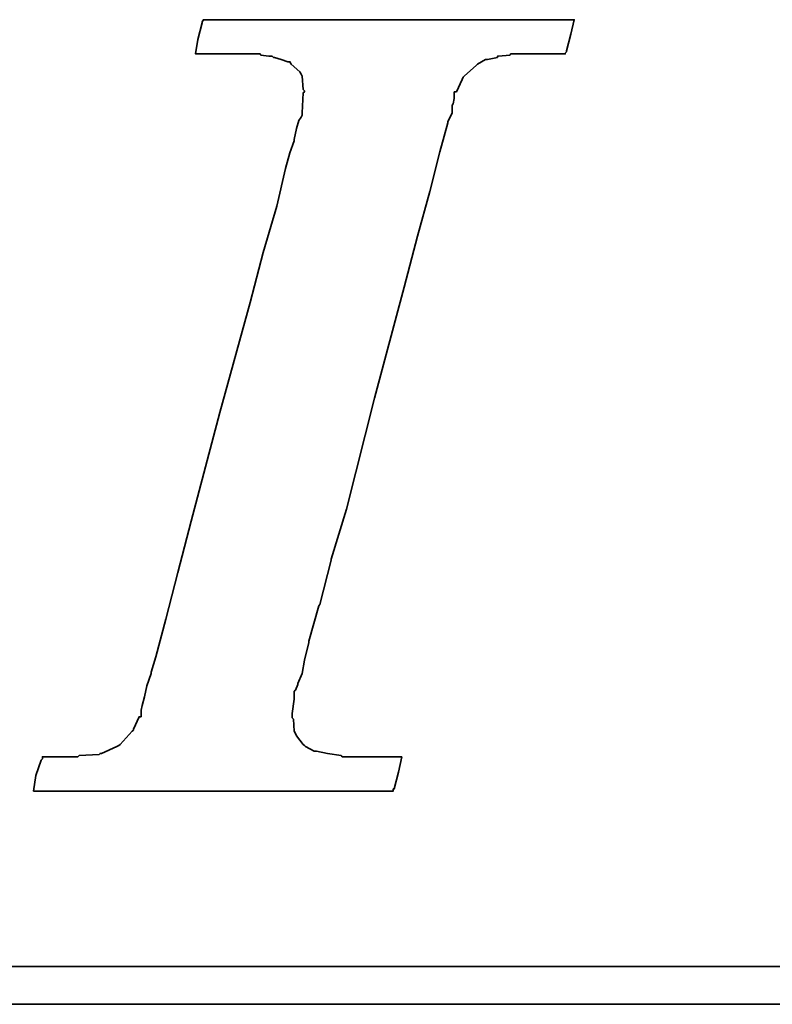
# Model space of a CAD drawing. Header units: millimetres. Extents: x -69 to 445, y -85 to 100.
# Tile 96 of 112: x 285.12 to 287.09, y 2.38 to 4.95. Entities that reach past the tile are written whole.
import ezdxf

# ---------------------------------------------------------------- set-up
doc = ezdxf.new("R2010")
doc.units = ezdxf.units.MM
doc.layers.add('DIM', color=4, linetype='Continuous')
doc.layers.add('layer 1', color=7, linetype='Continuous')

# ---------------------------------------------------------------- blocks, each defined once
blk = doc.blocks.new('TBI MOTION logo(完整正式版)')
at = {"layer": 'layer 1', "color": 22, "lineweight": 35}
for points, knots in [([(-40.59125, -7.94375), (-40.59125, -7.94375), (-40.97375, -7.94375), (-40.97375, -7.94375), (-40.97375, -7.94375), (-40.97375, -7.94375), (-41.38125, -7.94375), (-41.38125, -7.94375), (-41.38125, -7.94375), (-41.38125, -7.94375), (-41.54875, -7.94375), (-41.54875, -7.94375), (-41.54875, -7.94375), (-41.54875, -7.94375), (-41.59875, -7.94375), (-41.59875, -7.94375), (-41.59875, -7.94375), (-41.59875, -7.94375), (-41.88375, -7.94375), (-41.88375, -7.94375), (-41.88375, -7.94375), (-41.88375, -7.94375), (-41.90875, -7.91875), (-41.90875, -7.91875), (-41.90875, -7.91875), (-41.90875, -7.91875), (-42.19875, -7.87125), (-42.19875, -7.87125), (-42.19875, -7.87125), (-42.19875, -7.87125), (-42.43875, -7.82375), (-42.43875, -7.82375), (-42.43875, -7.82375), (-42.43875, -7.82375), (-42.45875, -7.82375), (-42.45875, -7.82375), (-42.45875, -7.82375), (-42.45875, -7.82375), (-42.48625, -7.82375), (-42.48625, -7.82375), (-42.48625, -7.82375), (-42.48625, -7.82375), (-42.67625, -7.72375), (-42.67625, -7.72375), (-42.67625, -7.72375), (-42.67625, -7.72375), (-42.70125, -7.70375), (-42.70125, -7.70375), (-42.70125, -7.70375), (-42.70125, -7.70375), (-42.72375, -7.67875), (-42.72375, -7.67875), (-42.72375, -7.67875), (-42.72375, -7.67875), (-42.86875, -7.48875), (-42.86875, -7.48875), (-42.86875, -7.48875), (-42.86875, -7.48875), (-42.89375, -7.43875), (-42.89375, -7.43875), (-42.89375, -7.43875), (-42.89375, -7.43875), (-42.91875, -7.38875), (-42.91875, -7.38875), (-42.91875, -7.38875), (-42.91875, -7.38875), (-42.93875, -7.12875), (-42.93875, -7.12875), (-42.93875, -7.12875), (-42.93875, -7.12875), (-42.96375, -7.10375), (-42.96375, -7.10375), (-42.96375, -7.10375), (-42.96375, -7.10375), (-42.96375, -7.05375), (-42.96375, -7.05375), (-42.96375, -7.05375), (-42.96375, -7.05375), (-42.96375, -7.00875), (-42.96375, -7.00875), (-42.96375, -7.00875), (-42.96375, -7.00875), (-42.91875, -6.69625), (-42.91875, -6.69625), (-42.91875, -6.69625), (-42.91875, -6.69625), (-42.91875, -6.62375), (-42.91875, -6.62375), (-42.91875, -6.62375), (-42.91875, -6.62375), (-42.91875, -6.59625), (-42.91875, -6.59625), (-42.91875, -6.59625), (-42.91875, -6.59625), (-42.91875, -6.57375), (-42.91875, -6.57375), (-42.91875, -6.57375), (-42.91875, -6.57375), (-42.91875, -6.52875), (-42.91875, -6.52875), (-42.91875, -6.52875), (-42.91875, -6.52875), (-42.89375, -6.50375), (-42.89375, -6.50375), (-42.89375, -6.50375), (-42.89375, -6.50375), (-42.84375, -6.38375), (-42.84375, -6.38375), (-42.84375, -6.38375), (-42.84375, -6.38375), (-42.84375, -6.35875), (-42.84375, -6.35875), (-42.84375, -6.35875), (-42.84375, -6.35875), (-42.74625, -6.14375), (-42.74625, -6.14375), (-42.74625, -6.14375), (-42.74625, -6.14375), (-42.70125, -5.85375), (-42.70125, -5.85375), (-42.70125, -5.85375), (-42.70125, -5.85375), (-42.60375, -5.47125), (-42.60375, -5.47125), (-42.60375, -5.47125), (-42.60375, -5.47125), (-42.60375, -5.44875), (-42.60375, -5.44875), (-42.60375, -5.44875), (-42.60375, -5.44875), (-42.38875, -4.67875), (-42.38875, -4.67875), (-42.38875, -4.67875), (-42.38875, -4.67875), (-42.36375, -4.65375), (-42.36375, -4.65375), (-42.36375, -4.65375), (-42.36375, -4.65375), (-42.12375, -3.69625), (-42.12375, -3.69625), (-42.12375, -3.69625), (-42.12375, -3.69625), (-42.12375, -3.67374), (-42.12375, -3.67374), (-42.12375, -3.67374), (-42.12375, -3.67374), (-41.78875, -2.59374), (-41.78875, -2.59374), (-41.78875, -2.59374), (-41.78875, -2.59374), (-41.18875, -0.19375), (-41.18875, -0.19375), (-41.18875, -0.19375), (-41.18875, -0.19375), (-40.54375, 2.20624), (-40.54375, 2.20624), (-40.54375, 2.20624), (-40.54375, 2.20624), (-40.25375, 3.30875), (-40.25375, 3.30875), (-40.25375, 3.30875), (-40.25375, 3.30875), (-39.98875, 4.27125), (-39.98875, 4.27125), (-39.98875, 4.27125), (-39.98875, 4.27125), (-39.77375, 5.13125), (-39.77375, 5.13125), (-39.77375, 5.13125), (-39.77375, 5.13125), (-39.67875, 5.47125), (-39.67875, 5.47125), (-39.67875, 5.47125), (-39.67875, 5.47125), (-39.60375, 5.75625), (-39.60375, 5.75625), (-39.60375, 5.75625), (-39.60375, 5.75625), (-39.60375, 5.78125), (-39.60375, 5.78125), (-39.60375, 5.78125), (-39.60375, 5.78125), (-39.50875, 5.97125), (-39.50875, 5.97125), (-39.50875, 5.97125), (-39.50875, 5.97125), (-39.50875, 6.13875), (-39.50875, 6.13875), (-39.50875, 6.13875), (-39.50875, 6.13875), (-39.48625, 6.16625), (-39.48625, 6.16625), (-39.48625, 6.16625), (-39.48625, 6.16625), (-39.46125, 6.28625), (-39.46125, 6.28625), (-39.46125, 6.28625), (-39.46125, 6.28625), (-39.46125, 6.42625), (-39.46125, 6.42625), (-39.46125, 6.42625), (-39.46125, 6.42625), (-39.41375, 6.42625), (-39.41375, 6.42625), (-39.41375, 6.42625), (-39.41375, 6.42625), (-39.29375, 6.69125), (-39.29375, 6.69125), (-39.29375, 6.69125), (-39.29375, 6.69125), (-39.26875, 6.74125), (-39.26875, 6.74125), (-39.26875, 6.74125), (-39.26875, 6.74125), (-39.24375, 6.76625), (-39.24375, 6.76625), (-39.24375, 6.76625), (-39.24375, 6.76625), (-38.98375, 7.00624), (-38.98375, 7.00624), (-38.98375, 7.00624), (-38.98375, 7.00624), (-38.95625, 7.02624), (-38.95625, 7.02624), (-38.95625, 7.02624), (-38.95625, 7.02624), (-38.78875, 7.12624), (-38.78875, 7.12624), (-38.78875, 7.12624), (-38.78875, 7.12624), (-38.76375, 7.12624), (-38.76375, 7.12624), (-38.76375, 7.12624), (-38.76375, 7.12624), (-38.74375, 7.12624), (-38.74375, 7.12624), (-38.74375, 7.12624), (-38.74375, 7.12624), (-38.52875, 7.17125), (-38.52875, 7.17125), (-38.52875, 7.17125), (-38.52875, 7.17125), (-38.52875, 7.19624), (-38.52875, 7.19624), (-38.52875, 7.19624), (-38.52875, 7.19624), (-38.50375, 7.19624), (-38.50375, 7.19624), (-38.50375, 7.19624), (-38.50375, 7.19624), (-38.26125, 7.21875), (-38.26125, 7.21875), (-38.26125, 7.21875), (-38.26125, 7.21875), (-38.23875, 7.24624), (-38.23875, 7.24624), (-38.23875, 7.24624), (-38.23875, 7.24624), (-38.21625, 7.24624), (-38.21625, 7.24624), (-38.21625, 7.24624), (-38.21625, 7.24624), (-38.18875, 7.24624), (-38.18875, 7.24624), (-38.18875, 7.24624), (-38.18875, 7.24624), (-37.90375, 7.24624), (-37.90375, 7.24624), (-37.90375, 7.24624), (-37.90375, 7.24624), (-37.85375, 7.24624), (-37.85375, 7.24624), (-37.85375, 7.24624), (-37.85375, 7.24624), (-37.75875, 7.24624), (-37.75875, 7.24624), (-37.75875, 7.24624), (-37.75875, 7.24624), (-37.42375, 7.24624), (-37.42375, 7.24624), (-37.42375, 7.24624), (-37.42375, 7.24624), (-37.08875, 7.24624), (-37.08875, 7.24624), (-37.08875, 7.24624), (-37.08875, 7.24624), (-37.06375, 7.24624), (-37.06375, 7.24624), (-37.06375, 7.24624), (-37.06375, 7.24624), (-37.06375, 7.26624), (-37.06375, 7.26624), (-37.06375, 7.26624), (-37.06375, 7.26624), (-37.03875, 7.29125), (-37.03875, 7.29125), (-37.03875, 7.29125), (-37.03875, 7.29125), (-37.03875, 7.31625), (-37.03875, 7.31625), (-37.03875, 7.31625), (-37.03875, 7.31625), (-36.94125, 7.67625), (-36.94125, 7.67625), (-36.94125, 7.67625), (-36.94125, 7.67625), (-36.86875, 7.98625), (-36.86875, 7.98625), (-36.86875, 7.98625), (-36.86875, 7.98625), (-36.98875, 7.98625), (-36.98875, 7.98625), (-36.98875, 7.98625), (-36.98875, 7.98625), (-37.42375, 7.98625), (-37.42375, 7.98625), (-37.42375, 7.98625), (-37.42375, 7.98625), (-37.94875, 7.98625), (-37.94875, 7.98625), (-37.94875, 7.98625), (-37.94875, 7.98625), (-38.57375, 7.98625), (-38.57375, 7.98625), (-38.57375, 7.98625), (-38.57375, 7.98625), (-39.29375, 7.98625), (-39.29375, 7.98625), (-39.29375, 7.98625), (-39.29375, 7.98625), (-40.82875, 7.98625), (-40.82875, 7.98625), (-40.82875, 7.98625), (-40.82875, 7.98625), (-42.36375, 7.98625), (-42.36375, 7.98625), (-42.36375, 7.98625), (-42.36375, 7.98625), (-43.08375, 7.98625), (-43.08375, 7.98625), (-43.08375, 7.98625), (-43.08375, 7.98625), (-43.70875, 7.98625), (-43.70875, 7.98625), (-43.70875, 7.98625), (-43.70875, 7.98625), (-44.23375, 7.98625), (-44.23375, 7.98625), (-44.23375, 7.98625), (-44.23375, 7.98625), (-44.66875, 7.98625), (-44.66875, 7.98625), (-44.66875, 7.98625), (-44.66875, 7.98625), (-44.88375, 7.98625), (-44.88375, 7.98625), (-44.88375, 7.98625), (-44.88375, 7.98625), (-44.90875, 7.94125), (-44.90875, 7.94125), (-44.90875, 7.94125), (-44.90875, 7.94125), (-44.90875, 7.91625), (-44.90875, 7.91625), (-44.90875, 7.91625), (-44.90875, 7.91625), (-45.00375, 7.55625), (-45.00375, 7.55625), (-45.00375, 7.55625), (-45.00375, 7.55625), (-45.05375, 7.24624), (-45.05375, 7.24624), (-45.05375, 7.24624), (-45.05375, 7.24624), (-44.61875, 7.24624), (-44.61875, 7.24624), (-44.61875, 7.24624), (-44.61875, 7.24624), (-44.11375, 7.24624), (-44.11375, 7.24624), (-44.11375, 7.24624), (-44.11375, 7.24624), (-43.99375, 7.24624), (-43.99375, 7.24624), (-43.99375, 7.24624), (-43.99375, 7.24624), (-43.94625, 7.24624), (-43.94625, 7.24624), (-43.94625, 7.24624), (-43.94625, 7.24624), (-43.92374, 7.24624), (-43.92374, 7.24624), (-43.92374, 7.24624), (-43.92374, 7.24624), (-43.65875, 7.24624), (-43.65875, 7.24624), (-43.65875, 7.24624), (-43.65875, 7.24624), (-43.63875, 7.21875), (-43.63875, 7.21875), (-43.63875, 7.21875), (-43.63875, 7.21875), (-43.46875, 7.19624), (-43.46875, 7.19624), (-43.46875, 7.19624), (-43.46875, 7.19624), (-43.39875, 7.19624), (-43.39875, 7.19624), (-43.39875, 7.19624), (-43.39875, 7.19624), (-43.37125, 7.17125), (-43.37125, 7.17125), (-43.37125, 7.17125), (-43.37125, 7.17125), (-43.34875, 7.17125), (-43.34875, 7.17125), (-43.34875, 7.17125), (-43.34875, 7.17125), (-43.20375, 7.12624), (-43.20375, 7.12624), (-43.20375, 7.12624), (-43.20375, 7.12624), (-43.05875, 7.07624), (-43.05875, 7.07624), (-43.05875, 7.07624), (-43.05875, 7.07624), (-43.01375, 7.07624), (-43.01375, 7.07624), (-43.01375, 7.07624), (-43.01375, 7.07624), (-42.98875, 7.02624), (-42.98875, 7.02624), (-42.98875, 7.02624), (-42.98875, 7.02624), (-42.79875, 6.86125), (-42.79875, 6.86125), (-42.79875, 6.86125), (-42.79875, 6.86125), (-42.77375, 6.81125), (-42.77375, 6.81125), (-42.77375, 6.81125), (-42.77375, 6.81125), (-42.74625, 6.76625), (-42.74625, 6.76625), (-42.74625, 6.76625), (-42.74625, 6.76625), (-42.72375, 6.47625), (-42.72375, 6.47625), (-42.72375, 6.47625), (-42.72375, 6.47625), (-42.70125, 6.45124), (-42.70125, 6.45124), (-42.70125, 6.45124), (-42.70125, 6.45124), (-42.70125, 6.42625), (-42.70125, 6.42625), (-42.70125, 6.42625), (-42.70125, 6.42625), (-42.72375, 6.40625), (-42.72375, 6.40625), (-42.72375, 6.40625), (-42.72375, 6.40625), (-42.74625, 5.97125), (-42.74625, 5.97125), (-42.74625, 5.97125), (-42.74625, 5.97125), (-42.74625, 5.94625), (-42.74625, 5.94625), (-42.74625, 5.94625), (-42.74625, 5.94625), (-42.74625, 5.92625), (-42.74625, 5.92625), (-42.74625, 5.92625), (-42.74625, 5.92625), (-42.77375, 5.87625), (-42.77375, 5.87625), (-42.77375, 5.87625), (-42.77375, 5.87625), (-42.81875, 5.80625), (-42.81875, 5.80625), (-42.81875, 5.80625), (-42.81875, 5.80625), (-42.86875, 5.63625), (-42.86875, 5.63625), (-42.86875, 5.63625), (-42.86875, 5.63625), (-42.91875, 5.39625), (-42.91875, 5.39625), (-42.91875, 5.39625), (-42.91875, 5.39625), (-42.91875, 5.37124), (-42.91875, 5.37124), (-42.91875, 5.37124), (-42.91875, 5.37124), (-43.01375, 5.10874), (-43.01375, 5.10874), (-43.01375, 5.10874), (-43.01375, 5.10874), (-43.10875, 4.77124), (-43.10875, 4.77124), (-43.10875, 4.77124), (-43.10875, 4.77124), (-43.29875, 3.95625), (-43.29875, 3.95625), (-43.29875, 3.95625), (-43.29875, 3.95625), (-43.58875, 2.95125), (-43.58875, 2.95125), (-43.58875, 2.95125), (-43.58875, 2.95125), (-43.87375, 1.87125), (-43.87375, 1.87125), (-43.87375, 1.87125), (-43.87375, 1.87125), (-44.52625, -0.50374), (-44.52625, -0.50374), (-44.52625, -0.50374), (-44.52625, -0.50374), (-45.14875, -2.85375), (-45.14875, -2.85375), (-45.14875, -2.85375), (-45.14875, -2.85375), (-45.43375, -3.95875), (-45.43375, -3.95875), (-45.43375, -3.95875), (-45.43375, -3.95875), (-45.69875, -4.96875), (-45.69875, -4.96875), (-45.69875, -4.96875), (-45.69875, -4.96875), (-45.91375, -5.78375), (-45.91375, -5.78375), (-45.91375, -5.78375), (-45.91375, -5.78375), (-46.01375, -6.11875), (-46.01375, -6.11875), (-46.01375, -6.11875), (-46.01375, -6.11875), (-46.01375, -6.14375), (-46.01375, -6.14375), (-46.01375, -6.14375), (-46.01375, -6.14375), (-46.10875, -6.40875), (-46.10875, -6.40875), (-46.10875, -6.40875), (-46.10875, -6.40875), (-46.15375, -6.64875), (-46.15375, -6.64875), (-46.15375, -6.64875), (-46.15375, -6.64875), (-46.20375, -6.83875), (-46.20375, -6.83875), (-46.20375, -6.83875), (-46.20375, -6.83875), (-46.22875, -6.93375), (-46.22875, -6.93375), (-46.22875, -6.93375), (-46.22875, -6.93375), (-46.22875, -7.07875), (-46.22875, -7.07875), (-46.22875, -7.07875), (-46.22875, -7.07875), (-46.27375, -7.07875), (-46.27375, -7.07875), (-46.27375, -7.07875), (-46.27375, -7.07875), (-46.39375, -7.34375), (-46.39375, -7.34375), (-46.39375, -7.34375), (-46.39375, -7.34375), (-46.39375, -7.36875), (-46.39375, -7.36875), (-46.39375, -7.36875), (-46.39375, -7.36875), (-46.42125, -7.38875), (-46.42125, -7.38875), (-46.42125, -7.38875), (-46.42125, -7.38875), (-46.68375, -7.67875), (-46.68375, -7.67875), (-46.68375, -7.67875), (-46.68375, -7.67875), (-46.70875, -7.70375), (-46.70875, -7.70375), (-46.70875, -7.70375), (-46.70875, -7.70375), (-46.75375, -7.72375), (-46.75375, -7.72375), (-46.75375, -7.72375), (-46.75375, -7.72375), (-47.08875, -7.87125), (-47.08875, -7.87125), (-47.08875, -7.87125), (-47.08875, -7.87125), (-47.11625, -7.87125), (-47.11625, -7.87125), (-47.11625, -7.87125), (-47.11625, -7.87125), (-47.13875, -7.89375), (-47.13875, -7.89375), (-47.13875, -7.89375), (-47.13875, -7.89375), (-47.56875, -7.91875), (-47.56875, -7.91875), (-47.56875, -7.91875), (-47.56875, -7.91875), (-47.59625, -7.94375), (-47.59625, -7.94375), (-47.59625, -7.94375), (-47.59625, -7.94375), (-47.64375, -7.94375), (-47.64375, -7.94375), (-47.64375, -7.94375), (-47.64375, -7.94375), (-47.73625, -7.94375), (-47.73625, -7.94375), (-47.73625, -7.94375), (-47.73625, -7.94375), (-48.07375, -7.94375), (-48.07375, -7.94375), (-48.07375, -7.94375), (-48.07375, -7.94375), (-48.36125, -7.94375), (-48.36125, -7.94375), (-48.36125, -7.94375), (-48.36125, -7.94375), (-48.36125, -7.96625), (-48.36125, -7.96625), (-48.36125, -7.96625), (-48.36125, -7.96625), (-48.36125, -7.99125), (-48.36125, -7.99125), (-48.36125, -7.99125), (-48.36125, -7.99125), (-48.38875, -8.01375), (-48.38875, -8.01375), (-48.38875, -8.01375), (-48.38875, -8.01375), (-48.50875, -8.34875), (-48.50875, -8.34875), (-48.50875, -8.34875), (-48.50875, -8.34875), (-48.55375, -8.68625), (-48.55375, -8.68625), (-48.55375, -8.68625), (-48.55375, -8.68625), (-48.45875, -8.68625), (-48.45875, -8.68625), (-48.45875, -8.68625), (-48.45875, -8.68625), (-48.07375, -8.68625), (-48.07375, -8.68625), (-48.07375, -8.68625), (-48.07375, -8.68625), (-47.52375, -8.68625), (-47.52375, -8.68625), (-47.52375, -8.68625), (-47.52375, -8.68625), (-46.92375, -8.68625), (-46.92375, -8.68625), (-46.92375, -8.68625), (-46.92375, -8.68625), (-46.25375, -8.68625), (-46.25375, -8.68625), (-46.25375, -8.68625), (-46.25375, -8.68625), (-46.20375, -8.68625), (-46.20375, -8.68625), (-46.20375, -8.68625), (-46.20375, -8.68625), (-44.71375, -8.68625), (-44.71375, -8.68625), (-44.71375, -8.68625), (-44.71375, -8.68625), (-43.22875, -8.68625), (-43.22875, -8.68625), (-43.22875, -8.68625), (-43.22875, -8.68625), (-42.55875, -8.68625), (-42.55875, -8.68625), (-42.55875, -8.68625), (-42.55875, -8.68625), (-42.50875, -8.68625), (-42.50875, -8.68625), (-42.50875, -8.68625), (-42.50875, -8.68625), (-41.93375, -8.68625), (-41.93375, -8.68625), (-41.93375, -8.68625), (-41.93375, -8.68625), (-41.38125, -8.68625), (-41.38125, -8.68625), (-41.38125, -8.68625), (-41.38125, -8.68625), (-40.97375, -8.68625), (-40.97375, -8.68625), (-40.97375, -8.68625), (-40.97375, -8.68625), (-40.78125, -8.68625), (-40.78125, -8.68625), (-40.78125, -8.68625), (-40.78125, -8.68625), (-40.78125, -8.63875), (-40.78125, -8.63875), (-40.78125, -8.63875), (-40.78125, -8.63875), (-40.75875, -8.63875), (-40.75875, -8.63875), (-40.75875, -8.63875), (-40.75875, -8.63875), (-40.66375, -8.27875), (-40.66375, -8.27875), (-40.66375, -8.27875), (-40.66375, -8.27875), (-40.59125, -7.94375), (-40.59125, -7.94375)], [0, 0, 0, 0, 0.00558659, 0.00558659, 0.00558659, 0.00558659, 0.01117318, 0.01117318, 0.01117318, 0.01117318, 0.01675978, 0.01675978, 0.01675978, 0.01675978, 0.02234637, 0.02234637, 0.02234637, 0.02234637, 0.02793296, 0.02793296, 0.02793296, 0.02793296, 0.03351955, 0.03351955, 0.03351955, 0.03351955, 0.03910615, 0.03910615, 0.03910615, 0.03910615, 0.04469274, 0.04469274, 0.04469274, 0.04469274, 0.05027933, 0.05027933, 0.05027933, 0.05027933, 0.05586592, 0.05586592, 0.05586592, 0.05586592, 0.06145251, 0.06145251, 0.06145251, 0.06145251, 0.06703911, 0.06703911, 0.06703911, 0.06703911, 0.0726257, 0.0726257, 0.0726257, 0.0726257, 0.07821229, 0.07821229, 0.07821229, 0.07821229, 0.08379888, 0.08379888, 0.08379888, 0.08379888, 0.08938547, 0.08938547, 0.08938547, 0.08938547, 0.09497207, 0.09497207, 0.09497207, 0.09497207, 0.10055866, 0.10055866, 0.10055866, 0.10055866, 0.10614525, 0.10614525, 0.10614525, 0.10614525, 0.11173184, 0.11173184, 0.11173184, 0.11173184, 0.11731844, 0.11731844, 0.11731844, 0.11731844, 0.12290503, 0.12290503, 0.12290503, 0.12290503, 0.12849162, 0.12849162, 0.12849162, 0.12849162, 0.13407821, 0.13407821, 0.13407821, 0.13407821, 0.1396648, 0.1396648, 0.1396648, 0.1396648, 0.1452514, 0.1452514, 0.1452514, 0.1452514, 0.15083799, 0.15083799, 0.15083799, 0.15083799, 0.15642458, 0.15642458, 0.15642458, 0.15642458, 0.16201117, 0.16201117, 0.16201117, 0.16201117, 0.16759777, 0.16759777, 0.16759777, 0.16759777, 0.17318436, 0.17318436, 0.17318436, 0.17318436, 0.17877095, 0.17877095, 0.17877095, 0.17877095, 0.18435754, 0.18435754, 0.18435754, 0.18435754, 0.18994413, 0.18994413, 0.18994413, 0.18994413, 0.19553073, 0.19553073, 0.19553073, 0.19553073, 0.20111732, 0.20111732, 0.20111732, 0.20111732, 0.20670391, 0.20670391, 0.20670391, 0.20670391, 0.2122905, 0.2122905, 0.2122905, 0.2122905, 0.21787709, 0.21787709, 0.21787709, 0.21787709, 0.22346369, 0.22346369, 0.22346369, 0.22346369, 0.22905028, 0.22905028, 0.22905028, 0.22905028, 0.23463687, 0.23463687, 0.23463687, 0.23463687, 0.24022346, 0.24022346, 0.24022346, 0.24022346, 0.24581006, 0.24581006, 0.24581006, 0.24581006, 0.25139665, 0.25139665, 0.25139665, 0.25139665, 0.25698324, 0.25698324, 0.25698324, 0.25698324, 0.26256983, 0.26256983, 0.26256983, 0.26256983, 0.26815642, 0.26815642, 0.26815642, 0.26815642, 0.27374302, 0.27374302, 0.27374302, 0.27374302, 0.27932961, 0.27932961, 0.27932961, 0.27932961, 0.2849162, 0.2849162, 0.2849162, 0.2849162, 0.29050279, 0.29050279, 0.29050279, 0.29050279, 0.29608939, 0.29608939, 0.29608939, 0.29608939, 0.30167598, 0.30167598, 0.30167598, 0.30167598, 0.30726257, 0.30726257, 0.30726257, 0.30726257, 0.31284916, 0.31284916, 0.31284916, 0.31284916, 0.31843575, 0.31843575, 0.31843575, 0.31843575, 0.32402235, 0.32402235, 0.32402235, 0.32402235, 0.32960894, 0.32960894, 0.32960894, 0.32960894, 0.33519553, 0.33519553, 0.33519553, 0.33519553, 0.34078212, 0.34078212, 0.34078212, 0.34078212, 0.34636872, 0.34636872, 0.34636872, 0.34636872, 0.35195531, 0.35195531, 0.35195531, 0.35195531, 0.3575419, 0.3575419, 0.3575419, 0.3575419, 0.36312849, 0.36312849, 0.36312849, 0.36312849, 0.36871508, 0.36871508, 0.36871508, 0.36871508, 0.37430168, 0.37430168, 0.37430168, 0.37430168, 0.37988827, 0.37988827, 0.37988827, 0.37988827, 0.38547486, 0.38547486, 0.38547486, 0.38547486, 0.39106145, 0.39106145, 0.39106145, 0.39106145, 0.39664804, 0.39664804, 0.39664804, 0.39664804, 0.40223464, 0.40223464, 0.40223464, 0.40223464, 0.40782123, 0.40782123, 0.40782123, 0.40782123, 0.41340782, 0.41340782, 0.41340782, 0.41340782, 0.41899441, 0.41899441, 0.41899441, 0.41899441, 0.42458101, 0.42458101, 0.42458101, 0.42458101, 0.4301676, 0.4301676, 0.4301676, 0.4301676, 0.43575419, 0.43575419, 0.43575419, 0.43575419, 0.44134078, 0.44134078, 0.44134078, 0.44134078, 0.44692737, 0.44692737, 0.44692737, 0.44692737, 0.45251397, 0.45251397, 0.45251397, 0.45251397, 0.45810056, 0.45810056, 0.45810056, 0.45810056, 0.46368715, 0.46368715, 0.46368715, 0.46368715, 0.46927374, 0.46927374, 0.46927374, 0.46927374, 0.47486034, 0.47486034, 0.47486034, 0.47486034, 0.48044693, 0.48044693, 0.48044693, 0.48044693, 0.48603352, 0.48603352, 0.48603352, 0.48603352, 0.49162011, 0.49162011, 0.49162011, 0.49162011, 0.4972067, 0.4972067, 0.4972067, 0.4972067, 0.5027933, 0.5027933, 0.5027933, 0.5027933, 0.50837989, 0.50837989, 0.50837989, 0.50837989, 0.51396648, 0.51396648, 0.51396648, 0.51396648, 0.51955307, 0.51955307, 0.51955307, 0.51955307, 0.52513966, 0.52513966, 0.52513966, 0.52513966, 0.53072626, 0.53072626, 0.53072626, 0.53072626, 0.53631285, 0.53631285, 0.53631285, 0.53631285, 0.54189944, 0.54189944, 0.54189944, 0.54189944, 0.54748603, 0.54748603, 0.54748603, 0.54748603, 0.55307263, 0.55307263, 0.55307263, 0.55307263, 0.55865922, 0.55865922, 0.55865922, 0.55865922, 0.56424581, 0.56424581, 0.56424581, 0.56424581, 0.5698324, 0.5698324, 0.5698324, 0.5698324, 0.57541899, 0.57541899, 0.57541899, 0.57541899, 0.58100559, 0.58100559, 0.58100559, 0.58100559, 0.58659218, 0.58659218, 0.58659218, 0.58659218, 0.59217877, 0.59217877, 0.59217877, 0.59217877, 0.59776536, 0.59776536, 0.59776536, 0.59776536, 0.60335196, 0.60335196, 0.60335196, 0.60335196, 0.60893855, 0.60893855, 0.60893855, 0.60893855, 0.61452514, 0.61452514, 0.61452514, 0.61452514, 0.62011173, 0.62011173, 0.62011173, 0.62011173, 0.62569832, 0.62569832, 0.62569832, 0.62569832, 0.63128492, 0.63128492, 0.63128492, 0.63128492, 0.63687151, 0.63687151, 0.63687151, 0.63687151, 0.6424581, 0.6424581, 0.6424581, 0.6424581, 0.64804469, 0.64804469, 0.64804469, 0.64804469, 0.65363128, 0.65363128, 0.65363128, 0.65363128, 0.65921788, 0.65921788, 0.65921788, 0.65921788, 0.66480447, 0.66480447, 0.66480447, 0.66480447, 0.67039106, 0.67039106, 0.67039106, 0.67039106, 0.67597765, 0.67597765, 0.67597765, 0.67597765, 0.68156425, 0.68156425, 0.68156425, 0.68156425, 0.68715084, 0.68715084, 0.68715084, 0.68715084, 0.69273743, 0.69273743, 0.69273743, 0.69273743, 0.69832402, 0.69832402, 0.69832402, 0.69832402, 0.70391061, 0.70391061, 0.70391061, 0.70391061, 0.70949721, 0.70949721, 0.70949721, 0.70949721, 0.7150838, 0.7150838, 0.7150838, 0.7150838, 0.72067039, 0.72067039, 0.72067039, 0.72067039, 0.72625698, 0.72625698, 0.72625698, 0.72625698, 0.73184358, 0.73184358, 0.73184358, 0.73184358, 0.73743017, 0.73743017, 0.73743017, 0.73743017, 0.74301676, 0.74301676, 0.74301676, 0.74301676, 0.74860335, 0.74860335, 0.74860335, 0.74860335, 0.75418994, 0.75418994, 0.75418994, 0.75418994, 0.75977654, 0.75977654, 0.75977654, 0.75977654, 0.76536313, 0.76536313, 0.76536313, 0.76536313, 0.77094972, 0.77094972, 0.77094972, 0.77094972, 0.77653631, 0.77653631, 0.77653631, 0.77653631, 0.78212291, 0.78212291, 0.78212291, 0.78212291, 0.7877095, 0.7877095, 0.7877095, 0.7877095, 0.79329609, 0.79329609, 0.79329609, 0.79329609, 0.79888268, 0.79888268, 0.79888268, 0.79888268, 0.80446927, 0.80446927, 0.80446927, 0.80446927, 0.81005587, 0.81005587, 0.81005587, 0.81005587, 0.81564246, 0.81564246, 0.81564246, 0.81564246, 0.82122905, 0.82122905, 0.82122905, 0.82122905, 0.82681564, 0.82681564, 0.82681564, 0.82681564, 0.83240223, 0.83240223, 0.83240223, 0.83240223, 0.83798883, 0.83798883, 0.83798883, 0.83798883, 0.84357542, 0.84357542, 0.84357542, 0.84357542, 0.84916201, 0.84916201, 0.84916201, 0.84916201, 0.8547486, 0.8547486, 0.8547486, 0.8547486, 0.8603352, 0.8603352, 0.8603352, 0.8603352, 0.86592179, 0.86592179, 0.86592179, 0.86592179, 0.87150838, 0.87150838, 0.87150838, 0.87150838, 0.87709497, 0.87709497, 0.87709497, 0.87709497, 0.88268156, 0.88268156, 0.88268156, 0.88268156, 0.88826816, 0.88826816, 0.88826816, 0.88826816, 0.89385475, 0.89385475, 0.89385475, 0.89385475, 0.89944134, 0.89944134, 0.89944134, 0.89944134, 0.90502793, 0.90502793, 0.90502793, 0.90502793, 0.91061453, 0.91061453, 0.91061453, 0.91061453, 0.91620112, 0.91620112, 0.91620112, 0.91620112, 0.92178771, 0.92178771, 0.92178771, 0.92178771, 0.9273743, 0.9273743, 0.9273743, 0.9273743, 0.93296089, 0.93296089, 0.93296089, 0.93296089, 0.93854749, 0.93854749, 0.93854749, 0.93854749, 0.94413408, 0.94413408, 0.94413408, 0.94413408, 0.94972067, 0.94972067, 0.94972067, 0.94972067, 0.95530726, 0.95530726, 0.95530726, 0.95530726, 0.96089385, 0.96089385, 0.96089385, 0.96089385, 0.96648045, 0.96648045, 0.96648045, 0.96648045, 0.97206704, 0.97206704, 0.97206704, 0.97206704, 0.97765363, 0.97765363, 0.97765363, 0.97765363, 0.98324022, 0.98324022, 0.98324022, 0.98324022, 0.98882682, 0.98882682, 0.98882682, 0.98882682, 0.99441341, 0.99441341, 0.99441341, 0.99441341, 1, 1, 1, 1]), ([(75.90875, -9.47875), (75.90875, -9.47875), (75.90875, -12.28625), (75.90875, -12.28625), (75.90875, -12.28625), (75.90875, -12.28625), (75.90875, -12.47875), (75.90875, -12.47875), (75.90875, -12.47875), (75.90875, -12.47875), (75.71625, -12.47875), (75.71625, -12.47875), (75.71625, -12.47875), (75.71625, -12.47875), (-88.32875, -12.47875), (-88.32875, -12.47875), (-88.32875, -12.47875), (-88.32875, -12.47875), (-88.32875, -13.29375), (-88.32875, -13.29375), (-88.32875, -13.29375), (-88.32875, -13.29375), (82.89125, -13.29375), (82.89125, -13.29375), (82.89125, -13.29375), (82.89125, -13.29375), (75.90875, -9.47875), (75.90875, -9.47875)], [0, 0, 0, 0, 0.14285714, 0.14285714, 0.14285714, 0.14285714, 0.28571429, 0.28571429, 0.28571429, 0.28571429, 0.42857143, 0.42857143, 0.42857143, 0.42857143, 0.57142857, 0.57142857, 0.57142857, 0.57142857, 0.71428571, 0.71428571, 0.71428571, 0.71428571, 0.85714286, 0.85714286, 0.85714286, 0.85714286, 1, 1, 1, 1])]:
    blk.add_open_spline(points, degree=3, knots=knots, dxfattribs=at)

msp = doc.modelspace()

# ---------------------------------------------------------------- block references
at = {"layer": 'DIM', "xscale": 0.1209599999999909, "yscale": 0.1209599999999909, "zscale": 0.1209599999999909}
msp.add_blockref('TBI MOTION logo(完整正式版)', (291.0323, 3.9849), dxfattribs=at)

doc.saveas('drawing.dxf')
